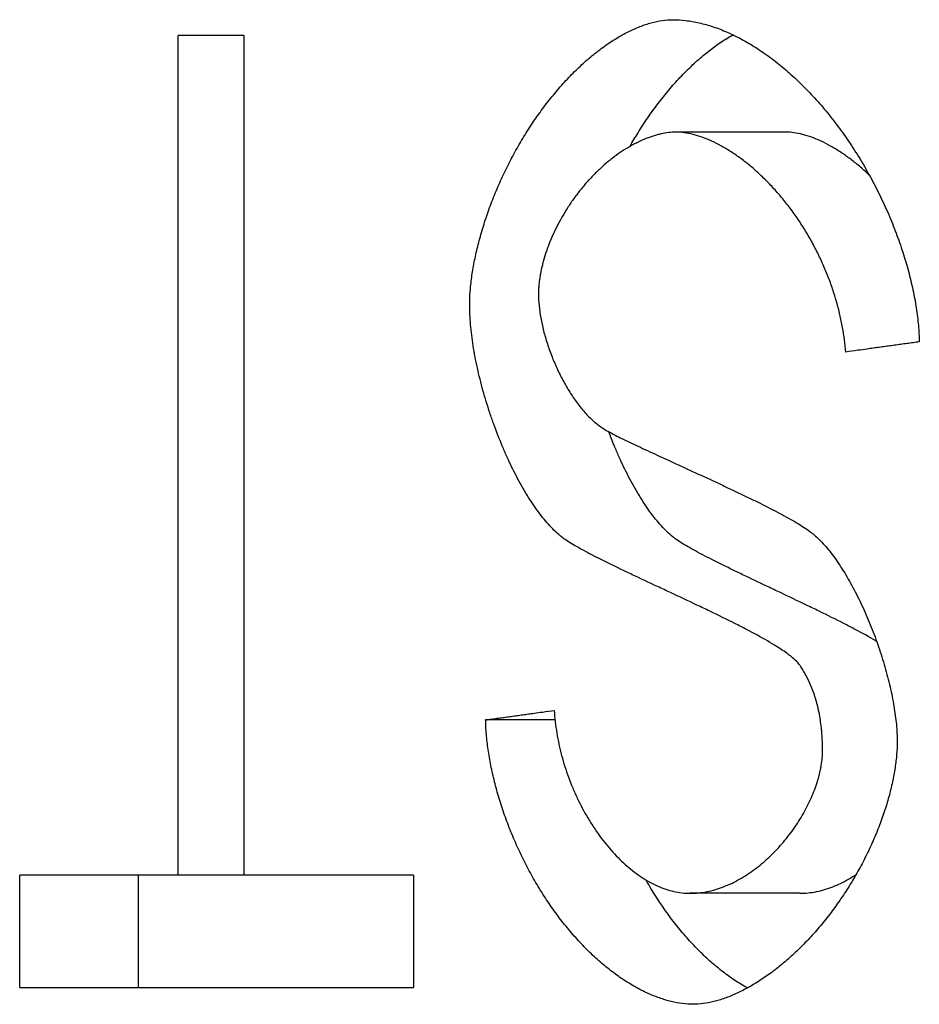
# Model space of a CAD drawing. Header units: millimetres. Extents: x 226749 to 325316, y -44191 to 40236.
# Tile 111 of 164: x 294118.97 to 294122.28, y 12167.75 to 12171.37. Entities that reach past the tile are written whole.
import ezdxf

# ---------------------------------------------------------------- set-up
doc = ezdxf.new("R2010")
doc.units = ezdxf.units.MM
doc.header["$LTSCALE"] = 100
doc.layers.add('K_URZĄDZENIA', color=4, linetype='Continuous')

# ---------------------------------------------------------------- blocks, each defined once
blk = doc.blocks.new('ZBIORNIK_RZUT')
at = {"layer": 'K_URZĄDZENIA'}
for p, q in [((150005.9393, 96516.8408), (150005.9393, 96516.4382)), ((150003.1409, 96516.7894), (150003.1409, 96516.3861)), ((150005.3018, 96515.9413), (150005.3018, 96515.6864)), ((150005.8727, 96515.421), (150006.2861, 96515.421)), ((150005.8727, 96515.421), (150005.8727, 96514.7983)), ((150006.2861, 96513.9741), (150006.2861, 96515.421)), ((150002.7861, 96514.7983), (150002.7861, 96514.5561)), ((150002.7861, 96514.7983), (150005.8727, 96514.7983)), ((150005.8727, 96514.7983), (150005.8727, 96514.5561)), ((150005.8727, 96514.5561), (150002.7861, 96514.5561)), ((150005.8727, 96514.5561), (150005.8727, 96513.9741)), ((150006.2861, 96513.9741), (150005.8727, 96513.9741))]:
    blk.add_line(p, q, dxfattribs=at)
for points, knots in [([(150002.7275, 96516.3735), (150002.7275, 96516.3892), (150002.7284, 96516.4052), (150002.7303, 96516.4215), (150002.7323, 96516.4378), (150002.7352, 96516.4544), (150002.739, 96516.4712), (150002.7409, 96516.4796), (150002.7431, 96516.4881), (150002.7455, 96516.4966), (150002.7502, 96516.5136), (150002.756, 96516.5308), (150002.7626, 96516.5481), (150002.766, 96516.5568), (150002.7695, 96516.5655), (150002.7733, 96516.5742), (150002.7809, 96516.5916), (150002.7894, 96516.6091), (150002.7988, 96516.6266), (150002.8035, 96516.6353), (150002.8084, 96516.6441), (150002.8136, 96516.6529), (150002.8238, 96516.6704), (150002.835, 96516.6879), (150002.847, 96516.7053), (150002.853, 96516.714), (150002.8592, 96516.7227), (150002.8656, 96516.7314), (150002.8784, 96516.7487), (150002.8921, 96516.766), (150002.9065, 96516.7831), (150002.9137, 96516.7916), (150002.9211, 96516.8001), (150002.9287, 96516.8086), (150002.9439, 96516.8255), (150002.9598, 96516.8422), (150002.9765, 96516.8586), (150002.9848, 96516.8669), (150002.9933, 96516.875), (150003.002, 96516.8831), (150003.0193, 96516.8994), (150003.0373, 96516.9153), (150003.056, 96516.9309), (150003.0653, 96516.9387), (150003.0747, 96516.9464), (150003.0843, 96516.9541), (150003.1036, 96516.9693), (150003.1234, 96516.9843), (150003.1437, 96516.9988), (150003.1538, 96517.006), (150003.1641, 96517.0132), (150003.1745, 96517.0202), (150003.1953, 96517.0344), (150003.2166, 96517.048), (150003.2383, 96517.0613), (150003.2491, 96517.0679), (150003.2601, 96517.0744), (150003.2711, 96517.0807), (150003.2932, 96517.0935), (150003.3156, 96517.1057), (150003.3382, 96517.1174), (150003.3496, 96517.1233), (150003.361, 96517.129), (150003.3724, 96517.1346), (150003.3954, 96517.1458), (150003.4185, 96517.1564), (150003.4418, 96517.1665), (150003.4534, 96517.1715), (150003.4651, 96517.1763), (150003.4768, 96517.1811), (150003.5001, 96517.1905), (150003.5236, 96517.1993), (150003.547, 96517.2075), (150003.5587, 96517.2116), (150003.5704, 96517.2156), (150003.5821, 96517.2193), (150003.6055, 96517.2269), (150003.6288, 96517.2338), (150003.6519, 96517.24), (150003.6634, 96517.2431), (150003.6749, 96517.246), (150003.6864, 96517.2488), (150003.7092, 96517.2543), (150003.7319, 96517.2591), (150003.7541, 96517.2632), (150003.7652, 96517.2653), (150003.7763, 96517.2671), (150003.7872, 96517.2688), (150003.809, 96517.2722), (150003.8304, 96517.2748), (150003.8512, 96517.2767), (150003.8721, 96517.2786), (150003.8923, 96517.2797), (150003.9119, 96517.2801)], [0, 0, 0, 0, 0.041667, 0.041667, 0.041667, 0.083333, 0.083333, 0.083333, 0.104167, 0.104167, 0.104167, 0.145833, 0.145833, 0.145833, 0.166667, 0.166667, 0.166667, 0.208333, 0.208333, 0.208333, 0.229167, 0.229167, 0.229167, 0.270833, 0.270833, 0.270833, 0.291667, 0.291667, 0.291667, 0.333333, 0.333333, 0.333333, 0.354167, 0.354167, 0.354167, 0.395833, 0.395833, 0.395833, 0.416667, 0.416667, 0.416667, 0.458333, 0.458333, 0.458333, 0.479167, 0.479167, 0.479167, 0.520833, 0.520833, 0.520833, 0.541667, 0.541667, 0.541667, 0.583333, 0.583333, 0.583333, 0.604167, 0.604167, 0.604167, 0.645833, 0.645833, 0.645833, 0.666667, 0.666667, 0.666667, 0.708333, 0.708333, 0.708333, 0.729167, 0.729167, 0.729167, 0.770833, 0.770833, 0.770833, 0.791667, 0.791667, 0.791667, 0.833333, 0.833333, 0.833333, 0.854167, 0.854167, 0.854167, 0.895833, 0.895833, 0.895833, 0.916667, 0.916667, 0.916667, 0.958333, 0.958333, 0.958333, 1, 1, 1, 1]), ([(150003.9119, 96517.2801), (150003.9129, 96517.2725), (150003.914, 96517.265), (150003.915, 96517.2574), (150003.9161, 96517.2498), (150003.9171, 96517.2423), (150003.9181, 96517.2347), (150003.9187, 96517.231), (150003.9192, 96517.2272), (150003.9197, 96517.2234), (150003.9207, 96517.2159), (150003.9218, 96517.2083), (150003.9228, 96517.2008), (150003.9233, 96517.197), (150003.9238, 96517.1933), (150003.9244, 96517.1895), (150003.9254, 96517.182), (150003.9264, 96517.1744), (150003.9275, 96517.1669), (150003.928, 96517.1631), (150003.9285, 96517.1594), (150003.929, 96517.1556), (150003.9301, 96517.1481), (150003.9311, 96517.1406), (150003.9321, 96517.1331), (150003.9327, 96517.1293), (150003.9332, 96517.1256), (150003.9337, 96517.1218), (150003.9347, 96517.1143), (150003.9358, 96517.1068), (150003.9368, 96517.0993), (150003.9373, 96517.0956), (150003.9378, 96517.0918), (150003.9384, 96517.0881), (150003.9399, 96517.0768), (150003.9415, 96517.0656), (150003.943, 96517.0544), (150003.9451, 96517.0395), (150003.9472, 96517.0245), (150003.9493, 96517.0096)], [0, 0, 0, 0, 0.00365909, 0.00365909, 0.00365909, 0.00731819, 0.00731819, 0.00731819, 0.00914773, 0.00914773, 0.00914773, 0.01280683, 0.01280683, 0.01280683, 0.01463637, 0.01463637, 0.01463637, 0.01829547, 0.01829547, 0.01829547, 0.02012501, 0.02012501, 0.02012501, 0.02378411, 0.02378411, 0.02378411, 0.02561365, 0.02561365, 0.02561365, 0.02927275, 0.02927275, 0.02927275, 0.03110229, 0.03110229, 0.03110229, 0.03659093, 0.03659093, 0.03659093, 0.04390912, 0.04390912, 0.04390912, 0.04390912]), ([(150004.6215, 96516.8938), (150004.6324, 96516.9065), (150004.6451, 96516.9192), (150004.6593, 96516.9319), (150004.6736, 96516.9445), (150004.6894, 96516.9571), (150004.7065, 96516.9694), (150004.7151, 96516.9756), (150004.724, 96516.9817), (150004.7332, 96516.9878), (150004.7516, 96517), (150004.7712, 96517.0119), (150004.7918, 96517.0235), (150004.8021, 96517.0294), (150004.8126, 96517.0351), (150004.8234, 96517.0407), (150004.8449, 96517.052), (150004.8672, 96517.063), (150004.8902, 96517.0735), (150004.9016, 96517.0787), (150004.9133, 96517.0839), (150004.925, 96517.0889), (150004.9485, 96517.0989), (150004.9726, 96517.1085), (150004.9968, 96517.1175), (150005.009, 96517.1219), (150005.0212, 96517.1263), (150005.0334, 96517.1305), (150005.0579, 96517.1389), (150005.0825, 96517.1466), (150005.107, 96517.1537), (150005.1193, 96517.1572), (150005.1315, 96517.1606), (150005.1437, 96517.1637), (150005.1681, 96517.1701), (150005.1923, 96517.1757), (150005.216, 96517.1804), (150005.2278, 96517.1828), (150005.2396, 96517.1849), (150005.2512, 96517.1869), (150005.2744, 96517.1907), (150005.2971, 96517.1937), (150005.3189, 96517.1958), (150005.3407, 96517.1978), (150005.3618, 96517.1989), (150005.3818, 96517.1989)], [0, 0, 0, 0, 0.083333, 0.083333, 0.083333, 0.166667, 0.166667, 0.166667, 0.208333, 0.208333, 0.208333, 0.291667, 0.291667, 0.291667, 0.333333, 0.333333, 0.333333, 0.416667, 0.416667, 0.416667, 0.458333, 0.458333, 0.458333, 0.541667, 0.541667, 0.541667, 0.583333, 0.583333, 0.583333, 0.666667, 0.666667, 0.666667, 0.708333, 0.708333, 0.708333, 0.791667, 0.791667, 0.791667, 0.833333, 0.833333, 0.833333, 0.916667, 0.916667, 0.916667, 1, 1, 1, 1]), ([(150005.3818, 96517.1989), (150005.3966, 96517.1989), (150005.4121, 96517.1982), (150005.4281, 96517.1969), (150005.4442, 96517.1956), (150005.4608, 96517.1937), (150005.4778, 96517.1911), (150005.4863, 96517.1898), (150005.4949, 96517.1884), (150005.5036, 96517.1868), (150005.5211, 96517.1836), (150005.5389, 96517.1798), (150005.557, 96517.1753), (150005.5661, 96517.1731), (150005.5752, 96517.1707), (150005.5844, 96517.1682), (150005.6027, 96517.1632), (150005.6213, 96517.1576), (150005.64, 96517.1513), (150005.6494, 96517.1482), (150005.6587, 96517.145), (150005.6682, 96517.1416), (150005.687, 96517.1348), (150005.7059, 96517.1274), (150005.7248, 96517.1195), (150005.7342, 96517.1156), (150005.7437, 96517.1115), (150005.7531, 96517.1073), (150005.772, 96517.0989), (150005.7908, 96517.0899), (150005.8095, 96517.0805), (150005.8188, 96517.0758), (150005.8281, 96517.0709), (150005.8374, 96517.066), (150005.8559, 96517.056), (150005.8743, 96517.0457), (150005.8924, 96517.0348), (150005.9015, 96517.0294), (150005.9104, 96517.0239), (150005.9194, 96517.0183), (150005.9372, 96517.007), (150005.9547, 96516.9954), (150005.9719, 96516.9833), (150005.9805, 96516.9773), (150005.989, 96516.9712), (150005.9975, 96516.965), (150006.0143, 96516.9526), (150006.0307, 96516.9399), (150006.0467, 96516.9269), (150006.0547, 96516.9204), (150006.0625, 96516.9138), (150006.0703, 96516.9071), (150006.0858, 96516.8938), (150006.1008, 96516.8802), (150006.1153, 96516.8664), (150006.1226, 96516.8595), (150006.1297, 96516.8526), (150006.1366, 96516.8456), (150006.1506, 96516.8316), (150006.164, 96516.8174), (150006.1767, 96516.803), (150006.1831, 96516.7959), (150006.1893, 96516.7887), (150006.1954, 96516.7815), (150006.2076, 96516.767), (150006.2191, 96516.7525), (150006.2299, 96516.7379), (150006.2353, 96516.7306), (150006.2406, 96516.7233), (150006.2456, 96516.716), (150006.2558, 96516.7014), (150006.2652, 96516.6867), (150006.274, 96516.6722), (150006.2783, 96516.6649), (150006.2825, 96516.6576), (150006.2865, 96516.6504), (150006.2945, 96516.6359), (150006.3017, 96516.6215), (150006.3082, 96516.6073), (150006.3114, 96516.6002), (150006.3145, 96516.5931), (150006.3173, 96516.5861), (150006.323, 96516.5721), (150006.3279, 96516.5582), (150006.332, 96516.5447), (150006.3341, 96516.5379), (150006.3359, 96516.5312), (150006.3376, 96516.5245), (150006.3409, 96516.5113), (150006.3434, 96516.4983), (150006.345, 96516.4857), (150006.3467, 96516.4732), (150006.3475, 96516.461), (150006.3475, 96516.4493)], [0, 0, 0, 0, 0.041667, 0.041667, 0.041667, 0.083333, 0.083333, 0.083333, 0.104167, 0.104167, 0.104167, 0.145833, 0.145833, 0.145833, 0.166667, 0.166667, 0.166667, 0.208333, 0.208333, 0.208333, 0.229167, 0.229167, 0.229167, 0.270833, 0.270833, 0.270833, 0.291667, 0.291667, 0.291667, 0.333333, 0.333333, 0.333333, 0.354167, 0.354167, 0.354167, 0.395833, 0.395833, 0.395833, 0.416667, 0.416667, 0.416667, 0.458333, 0.458333, 0.458333, 0.479167, 0.479167, 0.479167, 0.520833, 0.520833, 0.520833, 0.541667, 0.541667, 0.541667, 0.583333, 0.583333, 0.583333, 0.604167, 0.604167, 0.604167, 0.645833, 0.645833, 0.645833, 0.666667, 0.666667, 0.666667, 0.708333, 0.708333, 0.708333, 0.729167, 0.729167, 0.729167, 0.770833, 0.770833, 0.770833, 0.791667, 0.791667, 0.791667, 0.833333, 0.833333, 0.833333, 0.854167, 0.854167, 0.854167, 0.895833, 0.895833, 0.895833, 0.916667, 0.916667, 0.916667, 0.958333, 0.958333, 0.958333, 1, 1, 1, 1]), ([(150005.0131, 96517.1234), (150005.0126, 96517.1226), (150005.0121, 96517.1217), (150005.0116, 96517.1209), (150004.998, 96517.0977), (150004.9838, 96517.072), (150004.9693, 96517.0446), (150004.962, 96517.031), (150004.9547, 96517.0168), (150004.9473, 96517.0024), (150004.9324, 96516.9734), (150004.9174, 96516.9431), (150004.9022, 96516.912), (150004.8946, 96516.8965), (150004.887, 96516.8808), (150004.8794, 96516.865), (150004.8642, 96516.8334), (150004.849, 96516.8014), (150004.8339, 96516.7697), (150004.8264, 96516.7539), (150004.8189, 96516.7381), (150004.8115, 96516.7225), (150004.7967, 96516.6912), (150004.7821, 96516.6605), (150004.7679, 96516.631), (150004.7609, 96516.6163), (150004.7539, 96516.6019), (150004.747, 96516.5878), (150004.7334, 96516.5597), (150004.7202, 96516.5332), (150004.7077, 96516.5087), (150004.7015, 96516.4965), (150004.6954, 96516.4848), (150004.6895, 96516.4738), (150004.6777, 96516.4516), (150004.6667, 96516.4319), (150004.6567, 96516.4153), (150004.6466, 96516.3986), (150004.6375, 96516.385), (150004.6295, 96516.3751)], [0.2053796, 0.2053796, 0.2053796, 0.2053796, 0.2083333, 0.2083333, 0.2083333, 0.2916667, 0.2916667, 0.2916667, 0.3333333, 0.3333333, 0.3333333, 0.4166667, 0.4166667, 0.4166667, 0.4583333, 0.4583333, 0.4583333, 0.5416667, 0.5416667, 0.5416667, 0.5833333, 0.5833333, 0.5833333, 0.6666667, 0.6666667, 0.6666667, 0.7083333, 0.7083333, 0.7083333, 0.7916667, 0.7916667, 0.7916667, 0.8333333, 0.8333333, 0.8333333, 0.9166667, 0.9166667, 0.9166667, 1, 1, 1, 1]), ([(150003.2997, 96517.0969), (150003.2935, 96517.0903), (150003.2874, 96517.0838), (150003.2814, 96517.0772), (150003.2763, 96517.0714), (150003.2712, 96517.0656), (150003.2663, 96517.0598), (150003.2565, 96517.0482), (150003.2472, 96517.0365), (150003.2383, 96517.0248), (150003.2339, 96517.0189), (150003.2297, 96517.013), (150003.2255, 96517.0071), (150003.2172, 96516.9953), (150003.2095, 96516.9835), (150003.2023, 96516.9717), (150003.1987, 96516.9658), (150003.1953, 96516.9599), (150003.192, 96516.954), (150003.1854, 96516.9423), (150003.1794, 96516.9306), (150003.1741, 96516.919), (150003.1714, 96516.9132), (150003.1688, 96516.9075), (150003.1665, 96516.9017), (150003.1617, 96516.8903), (150003.1576, 96516.879), (150003.1541, 96516.8679), (150003.1524, 96516.8623), (150003.1508, 96516.8568), (150003.1494, 96516.8514), (150003.1466, 96516.8405), (150003.1445, 96516.8298), (150003.1431, 96516.8195), (150003.1417, 96516.8091), (150003.1409, 96516.7991), (150003.1409, 96516.7894)], [0.6218562, 0.6218562, 0.6218562, 0.6218562, 0.6458333, 0.6458333, 0.6458333, 0.6666667, 0.6666667, 0.6666667, 0.7083333, 0.7083333, 0.7083333, 0.7291667, 0.7291667, 0.7291667, 0.7708333, 0.7708333, 0.7708333, 0.7916667, 0.7916667, 0.7916667, 0.8333333, 0.8333333, 0.8333333, 0.8541667, 0.8541667, 0.8541667, 0.8958333, 0.8958333, 0.8958333, 0.9166667, 0.9166667, 0.9166667, 0.9583333, 0.9583333, 0.9583333, 1, 1, 1, 1]), ([(150005.9393, 96516.8408), (150005.9393, 96516.8614), (150005.9372, 96516.8818), (150005.9331, 96516.902), (150005.9291, 96516.9222), (150005.9231, 96516.9422), (150005.9154, 96516.9619), (150005.9116, 96516.9717), (150005.9073, 96516.9815), (150005.9027, 96516.9911), (150005.8934, 96517.0104), (150005.8826, 96517.0293), (150005.8704, 96517.0476), (150005.8703, 96517.0477), (150005.8703, 96517.0477), (150005.8702, 96517.0478)], [0, 0, 0, 0, 0.0833333, 0.0833333, 0.0833333, 0.1666667, 0.1666667, 0.1666667, 0.2083333, 0.2083333, 0.2083333, 0.2916667, 0.2916667, 0.2916667, 0.2919665, 0.2919665, 0.2919665, 0.2919665]), ([(150003.9493, 96517.0096), (150003.9346, 96517.0085), (150003.9197, 96517.007), (150003.9045, 96517.0051), (150003.8894, 96517.0032), (150003.8741, 96517.0008), (150003.8587, 96516.998), (150003.851, 96516.9966), (150003.8432, 96516.9951), (150003.8354, 96516.9935), (150003.8198, 96516.9903), (150003.8042, 96516.9867), (150003.7884, 96516.9826), (150003.7806, 96516.9806), (150003.7727, 96516.9785), (150003.7648, 96516.9762), (150003.749, 96516.9717), (150003.7332, 96516.9668), (150003.7174, 96516.9615), (150003.7095, 96516.9588), (150003.7016, 96516.9561), (150003.6938, 96516.9532), (150003.678, 96516.9475), (150003.6623, 96516.9413), (150003.6467, 96516.9348), (150003.6389, 96516.9315), (150003.6311, 96516.9281), (150003.6234, 96516.9247), (150003.6079, 96516.9177), (150003.5925, 96516.9104), (150003.5773, 96516.9027), (150003.5697, 96516.8988), (150003.5621, 96516.8949), (150003.5546, 96516.8908), (150003.5395, 96516.8828), (150003.5247, 96516.8743), (150003.5101, 96516.8656), (150003.5028, 96516.8612), (150003.4955, 96516.8567), (150003.4883, 96516.8522), (150003.474, 96516.843), (150003.4599, 96516.8336), (150003.446, 96516.8239), (150003.4391, 96516.819), (150003.4323, 96516.8141), (150003.4256, 96516.8091), (150003.4121, 96516.7991), (150003.3989, 96516.7888), (150003.3861, 96516.7783), (150003.3796, 96516.773), (150003.3733, 96516.7677), (150003.3671, 96516.7623), (150003.3546, 96516.7515), (150003.3426, 96516.7405), (150003.3309, 96516.7293), (150003.3251, 96516.7237), (150003.3194, 96516.7181), (150003.3138, 96516.7124), (150003.3025, 96516.701), (150003.2918, 96516.6895), (150003.2814, 96516.6778), (150003.2763, 96516.672), (150003.2712, 96516.6661), (150003.2663, 96516.6603), (150003.2565, 96516.6485), (150003.2472, 96516.6366), (150003.2383, 96516.6247), (150003.2339, 96516.6188), (150003.2297, 96516.6128), (150003.2255, 96516.6068), (150003.2172, 96516.5948), (150003.2095, 96516.5829), (150003.2023, 96516.5709), (150003.1987, 96516.5649), (150003.1953, 96516.559), (150003.192, 96516.553), (150003.1854, 96516.5411), (150003.1794, 96516.5292), (150003.1741, 96516.5175), (150003.1714, 96516.5116), (150003.1688, 96516.5058), (150003.1665, 96516.5), (150003.1617, 96516.4884), (150003.1576, 96516.4769), (150003.1541, 96516.4656), (150003.1524, 96516.46), (150003.1508, 96516.4544), (150003.1494, 96516.4489), (150003.1466, 96516.4379), (150003.1445, 96516.4271), (150003.1431, 96516.4166), (150003.1417, 96516.4061), (150003.1409, 96516.3959), (150003.1409, 96516.3861)], [0, 0, 0, 0, 0.041667, 0.041667, 0.041667, 0.083333, 0.083333, 0.083333, 0.104167, 0.104167, 0.104167, 0.145833, 0.145833, 0.145833, 0.166667, 0.166667, 0.166667, 0.208333, 0.208333, 0.208333, 0.229167, 0.229167, 0.229167, 0.270833, 0.270833, 0.270833, 0.291667, 0.291667, 0.291667, 0.333333, 0.333333, 0.333333, 0.354167, 0.354167, 0.354167, 0.395833, 0.395833, 0.395833, 0.416667, 0.416667, 0.416667, 0.458333, 0.458333, 0.458333, 0.479167, 0.479167, 0.479167, 0.520833, 0.520833, 0.520833, 0.541667, 0.541667, 0.541667, 0.583333, 0.583333, 0.583333, 0.604167, 0.604167, 0.604167, 0.645833, 0.645833, 0.645833, 0.666667, 0.666667, 0.666667, 0.708333, 0.708333, 0.708333, 0.729167, 0.729167, 0.729167, 0.770833, 0.770833, 0.770833, 0.791667, 0.791667, 0.791667, 0.833333, 0.833333, 0.833333, 0.854167, 0.854167, 0.854167, 0.895833, 0.895833, 0.895833, 0.916667, 0.916667, 0.916667, 0.958333, 0.958333, 0.958333, 1, 1, 1, 1]), ([(150005.4138, 96516.9247), (150005.4033, 96516.9247), (150005.3929, 96516.9245), (150005.3827, 96516.9241), (150005.3725, 96516.9237), (150005.3624, 96516.9232), (150005.3525, 96516.9224), (150005.3476, 96516.922), (150005.3427, 96516.9216), (150005.3378, 96516.9211), (150005.328, 96516.9201), (150005.3184, 96516.919), (150005.309, 96516.9176), (150005.3043, 96516.917), (150005.2996, 96516.9162), (150005.295, 96516.9155), (150005.2857, 96516.9139), (150005.2765, 96516.9122), (150005.2676, 96516.9103), (150005.2631, 96516.9093), (150005.2586, 96516.9083), (150005.2542, 96516.9073), (150005.2454, 96516.9051), (150005.2367, 96516.9028), (150005.2282, 96516.9003), (150005.2239, 96516.8991), (150005.2197, 96516.8978), (150005.2155, 96516.8965), (150005.2072, 96516.8938), (150005.199, 96516.8909), (150005.1909, 96516.8878), (150005.1869, 96516.8863), (150005.1829, 96516.8847), (150005.179, 96516.8831), (150005.1671, 96516.8782), (150005.1556, 96516.8729), (150005.1445, 96516.8671), (150005.1296, 96516.8594), (150005.1153, 96516.851), (150005.1017, 96516.8418)], [0, 0, 0, 0, 0.083333, 0.083333, 0.083333, 0.166667, 0.166667, 0.166667, 0.208333, 0.208333, 0.208333, 0.291667, 0.291667, 0.291667, 0.333333, 0.333333, 0.333333, 0.416667, 0.416667, 0.416667, 0.458333, 0.458333, 0.458333, 0.541667, 0.541667, 0.541667, 0.583333, 0.583333, 0.583333, 0.666667, 0.666667, 0.666667, 0.708333, 0.708333, 0.708333, 0.833333, 0.833333, 0.833333, 1, 1, 1, 1]), ([(150005.9393, 96516.4382), (150005.9393, 96516.4591), (150005.9372, 96516.4798), (150005.9331, 96516.5003), (150005.9291, 96516.5208), (150005.9231, 96516.5411), (150005.9154, 96516.561), (150005.9116, 96516.5709), (150005.9073, 96516.5808), (150005.9027, 96516.5906), (150005.8934, 96516.6101), (150005.8826, 96516.6293), (150005.8704, 96516.6479), (150005.8643, 96516.6571), (150005.8578, 96516.6663), (150005.8511, 96516.6753), (150005.8377, 96516.6933), (150005.823, 96516.7107), (150005.8073, 96516.7274), (150005.7995, 96516.7357), (150005.7914, 96516.7439), (150005.7831, 96516.7518), (150005.7665, 96516.7678), (150005.7491, 96516.7829), (150005.731, 96516.797), (150005.7219, 96516.8041), (150005.7127, 96516.811), (150005.7034, 96516.8176), (150005.6847, 96516.8308), (150005.6656, 96516.843), (150005.6461, 96516.8541), (150005.6364, 96516.8596), (150005.6266, 96516.8649), (150005.6167, 96516.8698), (150005.597, 96516.8798), (150005.5772, 96516.8885), (150005.5574, 96516.8959), (150005.5475, 96516.8996), (150005.5376, 96516.903), (150005.5278, 96516.906), (150005.513, 96516.9106), (150005.4984, 96516.9143), (150005.4839, 96516.9173), (150005.4791, 96516.9182), (150005.4743, 96516.9191), (150005.4695, 96516.9199), (150005.46, 96516.9215), (150005.4506, 96516.9227), (150005.4413, 96516.9235), (150005.432, 96516.9243), (150005.4228, 96516.9247), (150005.4138, 96516.9247)], [0, 0, 0, 0, 0.083333, 0.083333, 0.083333, 0.166667, 0.166667, 0.166667, 0.208333, 0.208333, 0.208333, 0.291667, 0.291667, 0.291667, 0.333333, 0.333333, 0.333333, 0.416667, 0.416667, 0.416667, 0.458333, 0.458333, 0.458333, 0.541667, 0.541667, 0.541667, 0.583333, 0.583333, 0.583333, 0.666667, 0.666667, 0.666667, 0.708333, 0.708333, 0.708333, 0.791667, 0.791667, 0.791667, 0.833333, 0.833333, 0.833333, 0.895833, 0.895833, 0.895833, 0.916667, 0.916667, 0.916667, 0.958333, 0.958333, 0.958333, 1, 1, 1, 1]), ([(150004.2294, 96516.1172), (150004.234, 96516.124), (150004.2399, 96516.1342), (150004.2469, 96516.1472), (150004.2538, 96516.1602), (150004.2618, 96516.1761), (150004.2706, 96516.1942), (150004.2751, 96516.2033), (150004.2797, 96516.2129), (150004.2846, 96516.223), (150004.2942, 96516.2434), (150004.3047, 96516.2657), (150004.3158, 96516.2896), (150004.3213, 96516.3015), (150004.327, 96516.3138), (150004.3328, 96516.3265), (150004.3444, 96516.3517), (150004.3566, 96516.3783), (150004.3691, 96516.4055), (150004.3753, 96516.4191), (150004.3817, 96516.433), (150004.3881, 96516.4469), (150004.4009, 96516.4747), (150004.4139, 96516.503), (150004.427, 96516.5312), (150004.4336, 96516.5454), (150004.4402, 96516.5594), (150004.4468, 96516.5734), (150004.4599, 96516.6014), (150004.4731, 96516.629), (150004.4861, 96516.6557), (150004.4925, 96516.669), (150004.499, 96516.6821), (150004.5053, 96516.6949), (150004.5181, 96516.7205), (150004.5305, 96516.7449), (150004.5426, 96516.7675), (150004.5486, 96516.7788), (150004.5545, 96516.7896), (150004.5602, 96516.7999), (150004.5718, 96516.8205), (150004.5827, 96516.839), (150004.593, 96516.8549), (150004.6033, 96516.8707), (150004.6128, 96516.8839), (150004.6215, 96516.8938)], [0, 0, 0, 0, 0.083333, 0.083333, 0.083333, 0.166667, 0.166667, 0.166667, 0.208333, 0.208333, 0.208333, 0.291667, 0.291667, 0.291667, 0.333333, 0.333333, 0.333333, 0.416667, 0.416667, 0.416667, 0.458333, 0.458333, 0.458333, 0.541667, 0.541667, 0.541667, 0.583333, 0.583333, 0.583333, 0.666667, 0.666667, 0.666667, 0.708333, 0.708333, 0.708333, 0.791667, 0.791667, 0.791667, 0.833333, 0.833333, 0.833333, 0.916667, 0.916667, 0.916667, 1, 1, 1, 1]), ([(150005.1017, 96516.8418), (150005.0967, 96516.8384), (150005.0915, 96516.8339), (150005.086, 96516.8284), (150005.0805, 96516.823), (150005.0749, 96516.8165), (150005.069, 96516.8092), (150005.0661, 96516.8056), (150005.0631, 96516.8017), (150005.0601, 96516.7976), (150005.051, 96516.7854), (150005.0415, 96516.7713), (150005.0317, 96516.7556), (150005.0252, 96516.7451), (150005.0185, 96516.734), (150005.0116, 96516.7222), (150004.998, 96516.6986), (150004.9838, 96516.6726), (150004.9693, 96516.6449), (150004.962, 96516.631), (150004.9547, 96516.6167), (150004.9473, 96516.602), (150004.9324, 96516.5727), (150004.9174, 96516.5419), (150004.9022, 96516.5104), (150004.8946, 96516.4947), (150004.887, 96516.4788), (150004.8794, 96516.4628), (150004.8642, 96516.4307), (150004.849, 96516.3983), (150004.8339, 96516.3662), (150004.8264, 96516.3501), (150004.8189, 96516.3341), (150004.8115, 96516.3182), (150004.7967, 96516.2865), (150004.7821, 96516.2554), (150004.7679, 96516.2255), (150004.7609, 96516.2106), (150004.7539, 96516.196), (150004.747, 96516.1817), (150004.7334, 96516.1533), (150004.7202, 96516.1263), (150004.7077, 96516.1016), (150004.7015, 96516.0892), (150004.6954, 96516.0773), (150004.6895, 96516.0661), (150004.6777, 96516.0437), (150004.6667, 96516.0237), (150004.6567, 96516.0068), (150004.6466, 96515.99), (150004.6375, 96515.9762), (150004.6295, 96515.9661)], [0, 0, 0, 0, 0.041667, 0.041667, 0.041667, 0.083333, 0.083333, 0.083333, 0.104167, 0.104167, 0.104167, 0.166667, 0.166667, 0.166667, 0.208333, 0.208333, 0.208333, 0.291667, 0.291667, 0.291667, 0.333333, 0.333333, 0.333333, 0.416667, 0.416667, 0.416667, 0.458333, 0.458333, 0.458333, 0.541667, 0.541667, 0.541667, 0.583333, 0.583333, 0.583333, 0.666667, 0.666667, 0.666667, 0.708333, 0.708333, 0.708333, 0.791667, 0.791667, 0.791667, 0.833333, 0.833333, 0.833333, 0.916667, 0.916667, 0.916667, 1, 1, 1, 1]), ([(150006.2875, 96516.6486), (150006.2861, 96516.6462), (150006.2848, 96516.6439), (150006.2834, 96516.6415), (150006.2792, 96516.6341), (150006.2748, 96516.6267), (150006.2702, 96516.6193), (150006.2611, 96516.6046), (150006.2511, 96516.5898), (150006.2404, 96516.5751), (150006.235, 96516.5678), (150006.2295, 96516.5604), (150006.2238, 96516.5531), (150006.2123, 96516.5385), (150006.2002, 96516.524), (150006.1873, 96516.5096), (150006.1809, 96516.5024), (150006.1743, 96516.4953), (150006.1675, 96516.4882), (150006.154, 96516.474), (150006.1398, 96516.4599), (150006.125, 96516.4461), (150006.1176, 96516.4392), (150006.1101, 96516.4324), (150006.1024, 96516.4256), (150006.087, 96516.412), (150006.071, 96516.3987), (150006.0545, 96516.3856), (150006.0462, 96516.3791), (150006.0378, 96516.3727), (150006.0293, 96516.3663), (150006.0123, 96516.3536), (150005.9947, 96516.3412), (150005.9767, 96516.3291), (150005.9677, 96516.3231), (150005.9586, 96516.3172), (150005.9494, 96516.3113), (150005.931, 96516.2996), (150005.9122, 96516.2883), (150005.8931, 96516.2774), (150005.8921, 96516.2769), (150005.8912, 96516.2763), (150005.8903, 96516.2758)], [0.2015951, 0.2015951, 0.2015951, 0.2015951, 0.2083333, 0.2083333, 0.2083333, 0.2291667, 0.2291667, 0.2291667, 0.2708333, 0.2708333, 0.2708333, 0.2916667, 0.2916667, 0.2916667, 0.3333333, 0.3333333, 0.3333333, 0.3541667, 0.3541667, 0.3541667, 0.3958333, 0.3958333, 0.3958333, 0.4166667, 0.4166667, 0.4166667, 0.4583333, 0.4583333, 0.4583333, 0.4791667, 0.4791667, 0.4791667, 0.5208333, 0.5208333, 0.5208333, 0.5416667, 0.5416667, 0.5416667, 0.5833333, 0.5833333, 0.5833333, 0.5853535, 0.5853535, 0.5853535, 0.5853535]), ([(150003.1934, 96516.217), (150003.1764, 96516.2266), (150003.1597, 96516.2364), (150003.1432, 96516.2466), (150003.1338, 96516.2524), (150003.1245, 96516.2583), (150003.1153, 96516.2642), (150003.097, 96516.2761), (150003.079, 96516.2884), (150003.0615, 96516.301), (150003.0528, 96516.3073), (150003.0441, 96516.3137), (150003.0356, 96516.3202), (150003.0186, 96516.3331), (150003.0021, 96516.3462), (150002.9861, 96516.3597), (150002.9782, 96516.3664), (150002.9703, 96516.3732), (150002.9626, 96516.38), (150002.9473, 96516.3937), (150002.9325, 96516.4076), (150002.9184, 96516.4216), (150002.9113, 96516.4286), (150002.9044, 96516.4357), (150002.8977, 96516.4428), (150002.8842, 96516.457), (150002.8715, 96516.4714), (150002.8594, 96516.4858), (150002.8534, 96516.493), (150002.8476, 96516.5002), (150002.8419, 96516.5075), (150002.8306, 96516.5219), (150002.8201, 96516.5365), (150002.8103, 96516.551), (150002.8054, 96516.5583), (150002.8008, 96516.5655), (150002.7963, 96516.5727), (150002.7916, 96516.5803), (150002.7872, 96516.5878), (150002.783, 96516.5953)], [0.4217107, 0.4217107, 0.4217107, 0.4217107, 0.4583333, 0.4583333, 0.4583333, 0.4791667, 0.4791667, 0.4791667, 0.5208333, 0.5208333, 0.5208333, 0.5416667, 0.5416667, 0.5416667, 0.5833333, 0.5833333, 0.5833333, 0.6041667, 0.6041667, 0.6041667, 0.6458333, 0.6458333, 0.6458333, 0.6666667, 0.6666667, 0.6666667, 0.7083333, 0.7083333, 0.7083333, 0.7291667, 0.7291667, 0.7291667, 0.7708333, 0.7708333, 0.7708333, 0.7916667, 0.7916667, 0.7916667, 0.8133605, 0.8133605, 0.8133605, 0.8133605]), ([(150005.2671, 96515.9385), (150005.2949, 96515.9401), (150005.3227, 96515.9433), (150005.3504, 96515.9479), (150005.378, 96515.9524), (150005.4055, 96515.9584), (150005.4327, 96515.9657), (150005.4462, 96515.9693), (150005.4597, 96515.9732), (150005.4731, 96515.9774), (150005.4998, 96515.9859), (150005.5261, 96515.9956), (150005.5517, 96516.0063), (150005.5645, 96516.0117), (150005.5771, 96516.0174), (150005.5896, 96516.0233), (150005.6145, 96516.0351), (150005.6386, 96516.0479), (150005.6618, 96516.0616), (150005.6734, 96516.0685), (150005.6847, 96516.0756), (150005.6958, 96516.0829), (150005.718, 96516.0975), (150005.7391, 96516.1129), (150005.759, 96516.129), (150005.7689, 96516.1371), (150005.7785, 96516.1453), (150005.7878, 96516.1537), (150005.8063, 96516.1705), (150005.8235, 96516.188), (150005.8392, 96516.206), (150005.847, 96516.2149), (150005.8544, 96516.2241), (150005.8614, 96516.2333), (150005.8755, 96516.2517), (150005.8878, 96516.2707), (150005.8983, 96516.2899), (150005.9036, 96516.2995), (150005.9084, 96516.3092), (150005.9127, 96516.319), (150005.9213, 96516.3385), (150005.928, 96516.3583), (150005.9325, 96516.3782), (150005.937, 96516.3981), (150005.9393, 96516.4182), (150005.9393, 96516.4382)], [0, 0, 0, 0, 0.083333, 0.083333, 0.083333, 0.166667, 0.166667, 0.166667, 0.208333, 0.208333, 0.208333, 0.291667, 0.291667, 0.291667, 0.333333, 0.333333, 0.333333, 0.416667, 0.416667, 0.416667, 0.458333, 0.458333, 0.458333, 0.541667, 0.541667, 0.541667, 0.583333, 0.583333, 0.583333, 0.666667, 0.666667, 0.666667, 0.708333, 0.708333, 0.708333, 0.791667, 0.791667, 0.791667, 0.833333, 0.833333, 0.833333, 0.916667, 0.916667, 0.916667, 1, 1, 1, 1]), ([(150006.3475, 96516.4493), (150006.3475, 96516.4365), (150006.3466, 96516.4232), (150006.3449, 96516.4096), (150006.3432, 96516.3961), (150006.3406, 96516.3822), (150006.3371, 96516.368), (150006.3354, 96516.361), (150006.3334, 96516.3538), (150006.3313, 96516.3466), (150006.327, 96516.3323), (150006.3218, 96516.3177), (150006.3159, 96516.303), (150006.3129, 96516.2956), (150006.3097, 96516.2882), (150006.3063, 96516.2808), (150006.2995, 96516.266), (150006.2919, 96516.2511), (150006.2834, 96516.2361), (150006.2792, 96516.2287), (150006.2748, 96516.2212), (150006.2702, 96516.2137), (150006.2611, 96516.1987), (150006.2511, 96516.1838), (150006.2404, 96516.1689), (150006.235, 96516.1614), (150006.2295, 96516.154), (150006.2238, 96516.1466), (150006.2123, 96516.1318), (150006.2002, 96516.117), (150006.1873, 96516.1025), (150006.1809, 96516.0952), (150006.1743, 96516.0879), (150006.1675, 96516.0807), (150006.154, 96516.0663), (150006.1398, 96516.0521), (150006.125, 96516.0381), (150006.1176, 96516.0311), (150006.1101, 96516.0241), (150006.1024, 96516.0173), (150006.087, 96516.0035), (150006.071, 96515.99), (150006.0545, 96515.9768), (150006.0462, 96515.9702), (150006.0378, 96515.9636), (150006.0293, 96515.9572), (150006.0123, 96515.9443), (150005.9947, 96515.9317), (150005.9767, 96515.9195), (150005.9677, 96515.9134), (150005.9586, 96515.9074), (150005.9494, 96515.9014), (150005.931, 96515.8896), (150005.9122, 96515.8781), (150005.8931, 96515.867), (150005.8835, 96515.8615), (150005.8738, 96515.8561), (150005.8641, 96515.8508), (150005.8446, 96515.8401), (150005.8249, 96515.8299), (150005.8049, 96515.8202), (150005.7949, 96515.8153), (150005.7848, 96515.8106), (150005.7747, 96515.8059), (150005.7545, 96515.7967), (150005.7341, 96515.7879), (150005.7136, 96515.7796), (150005.7034, 96515.7755), (150005.6931, 96515.7714), (150005.6829, 96515.7675), (150005.6623, 96515.7598), (150005.6417, 96515.7525), (150005.6211, 96515.7458), (150005.6108, 96515.7424), (150005.6005, 96515.7392), (150005.5903, 96515.7361), (150005.5698, 96515.7299), (150005.5493, 96515.7243), (150005.5291, 96515.7192), (150005.519, 96515.7167), (150005.5089, 96515.7143), (150005.4989, 96515.712), (150005.4788, 96515.7075), (150005.459, 96515.7036), (150005.4396, 96515.7003), (150005.4298, 96515.6986), (150005.4202, 96515.6971), (150005.4106, 96515.6957), (150005.3915, 96515.6929), (150005.3729, 96515.6908), (150005.3547, 96515.6892), (150005.3365, 96515.6877), (150005.3188, 96515.6867), (150005.3018, 96515.6864)], [0, 0, 0, 0, 0.041667, 0.041667, 0.041667, 0.083333, 0.083333, 0.083333, 0.104167, 0.104167, 0.104167, 0.145833, 0.145833, 0.145833, 0.166667, 0.166667, 0.166667, 0.208333, 0.208333, 0.208333, 0.229167, 0.229167, 0.229167, 0.270833, 0.270833, 0.270833, 0.291667, 0.291667, 0.291667, 0.333333, 0.333333, 0.333333, 0.354167, 0.354167, 0.354167, 0.395833, 0.395833, 0.395833, 0.416667, 0.416667, 0.416667, 0.458333, 0.458333, 0.458333, 0.479167, 0.479167, 0.479167, 0.520833, 0.520833, 0.520833, 0.541667, 0.541667, 0.541667, 0.583333, 0.583333, 0.583333, 0.604167, 0.604167, 0.604167, 0.645833, 0.645833, 0.645833, 0.666667, 0.666667, 0.666667, 0.708333, 0.708333, 0.708333, 0.729167, 0.729167, 0.729167, 0.770833, 0.770833, 0.770833, 0.791667, 0.791667, 0.791667, 0.833333, 0.833333, 0.833333, 0.854167, 0.854167, 0.854167, 0.895833, 0.895833, 0.895833, 0.916667, 0.916667, 0.916667, 0.958333, 0.958333, 0.958333, 1, 1, 1, 1]), ([(150003.7759, 96515.6278), (150003.7603, 96515.6278), (150003.744, 96515.6285), (150003.7271, 96515.6297), (150003.7102, 96515.6309), (150003.6926, 96515.6328), (150003.6746, 96515.6353), (150003.6656, 96515.6365), (150003.6564, 96515.6379), (150003.6472, 96515.6394), (150003.6287, 96515.6425), (150003.6097, 96515.6462), (150003.5904, 96515.6504), (150003.5808, 96515.6525), (150003.5711, 96515.6548), (150003.5613, 96515.6572), (150003.5417, 96515.6621), (150003.5218, 96515.6675), (150003.5018, 96515.6734), (150003.4918, 96515.6764), (150003.4817, 96515.6796), (150003.4716, 96515.6828), (150003.4514, 96515.6893), (150003.4311, 96515.6964), (150003.4108, 96515.704), (150003.4006, 96515.7078), (150003.3905, 96515.7117), (150003.3803, 96515.7158), (150003.36, 96515.7239), (150003.3397, 96515.7325), (150003.3195, 96515.7416), (150003.3094, 96515.7462), (150003.2993, 96515.7509), (150003.2893, 96515.7557), (150003.2692, 96515.7652), (150003.2494, 96515.7753), (150003.2297, 96515.7858), (150003.2199, 96515.791), (150003.2101, 96515.7964), (150003.2004, 96515.8018), (150003.181, 96515.8128), (150003.1619, 96515.8241), (150003.1432, 96515.8358), (150003.1338, 96515.8417), (150003.1245, 96515.8476), (150003.1153, 96515.8537), (150003.097, 96515.8658), (150003.079, 96515.8782), (150003.0615, 96515.891), (150003.0528, 96515.8974), (150003.0441, 96515.9038), (150003.0356, 96515.9104), (150003.0186, 96515.9235), (150003.0021, 96515.9368), (150002.9861, 96515.9505), (150002.9782, 96515.9573), (150002.9703, 96515.9641), (150002.9626, 96515.9711), (150002.9473, 96515.9849), (150002.9325, 96515.999), (150002.9184, 96516.0132), (150002.9113, 96516.0204), (150002.9044, 96516.0275), (150002.8977, 96516.0347), (150002.8842, 96516.0491), (150002.8715, 96516.0637), (150002.8594, 96516.0783), (150002.8534, 96516.0856), (150002.8476, 96516.0929), (150002.8419, 96516.1003), (150002.8306, 96516.115), (150002.8201, 96516.1297), (150002.8103, 96516.1444), (150002.8054, 96516.1518), (150002.8008, 96516.1591), (150002.7963, 96516.1665), (150002.7873, 96516.1811), (150002.7792, 96516.1958), (150002.7719, 96516.2103), (150002.7683, 96516.2175), (150002.7649, 96516.2248), (150002.7617, 96516.2319), (150002.7552, 96516.2463), (150002.7497, 96516.2605), (150002.745, 96516.2745), (150002.7427, 96516.2815), (150002.7406, 96516.2884), (150002.7388, 96516.2953), (150002.735, 96516.309), (150002.7322, 96516.3224), (150002.7303, 96516.3355), (150002.7284, 96516.3485), (150002.7275, 96516.3612), (150002.7275, 96516.3735)], [0, 0, 0, 0, 0.041667, 0.041667, 0.041667, 0.083333, 0.083333, 0.083333, 0.104167, 0.104167, 0.104167, 0.145833, 0.145833, 0.145833, 0.166667, 0.166667, 0.166667, 0.208333, 0.208333, 0.208333, 0.229167, 0.229167, 0.229167, 0.270833, 0.270833, 0.270833, 0.291667, 0.291667, 0.291667, 0.333333, 0.333333, 0.333333, 0.354167, 0.354167, 0.354167, 0.395833, 0.395833, 0.395833, 0.416667, 0.416667, 0.416667, 0.458333, 0.458333, 0.458333, 0.479167, 0.479167, 0.479167, 0.520833, 0.520833, 0.520833, 0.541667, 0.541667, 0.541667, 0.583333, 0.583333, 0.583333, 0.604167, 0.604167, 0.604167, 0.645833, 0.645833, 0.645833, 0.666667, 0.666667, 0.666667, 0.708333, 0.708333, 0.708333, 0.729167, 0.729167, 0.729167, 0.770833, 0.770833, 0.770833, 0.791667, 0.791667, 0.791667, 0.833333, 0.833333, 0.833333, 0.854167, 0.854167, 0.854167, 0.895833, 0.895833, 0.895833, 0.916667, 0.916667, 0.916667, 0.958333, 0.958333, 0.958333, 1, 1, 1, 1]), ([(150003.1409, 96516.3861), (150003.1409, 96516.3774), (150003.1415, 96516.3685), (150003.1426, 96516.3593), (150003.1437, 96516.3501), (150003.1453, 96516.3407), (150003.1474, 96516.3311), (150003.1485, 96516.3263), (150003.1497, 96516.3215), (150003.151, 96516.3166), (150003.1536, 96516.3068), (150003.1568, 96516.297), (150003.1605, 96516.287), (150003.1623, 96516.282), (150003.1642, 96516.277), (150003.1663, 96516.272), (150003.1704, 96516.2619), (150003.1751, 96516.2518), (150003.1801, 96516.2417), (150003.1827, 96516.2366), (150003.1853, 96516.2315), (150003.1881, 96516.2265), (150003.1936, 96516.2163), (150003.1996, 96516.2062), (150003.206, 96516.1961), (150003.2092, 96516.1911), (150003.2125, 96516.1861), (150003.2159, 96516.1811), (150003.2228, 96516.1711), (150003.23, 96516.1611), (150003.2376, 96516.1513), (150003.2414, 96516.1464), (150003.2453, 96516.1415), (150003.2493, 96516.1367), (150003.2573, 96516.127), (150003.2657, 96516.1174), (150003.2743, 96516.108), (150003.2787, 96516.1033), (150003.2831, 96516.0987), (150003.2876, 96516.0941), (150003.2966, 96516.0849), (150003.306, 96516.0758), (150003.3156, 96516.067), (150003.3204, 96516.0626), (150003.3252, 96516.0582), (150003.3302, 96516.054), (150003.3401, 96516.0454), (150003.3502, 96516.037), (150003.3606, 96516.0289), (150003.3658, 96516.0248), (150003.371, 96516.0209), (150003.3763, 96516.0169), (150003.3869, 96516.0091), (150003.3976, 96516.0015), (150003.4086, 96515.9943), (150003.4141, 96515.9906), (150003.4196, 96515.9871), (150003.4251, 96515.9836), (150003.4362, 96515.9766), (150003.4474, 96515.97), (150003.4588, 96515.9636), (150003.4644, 96515.9604), (150003.4701, 96515.9574), (150003.4758, 96515.9544), (150003.4872, 96515.9483), (150003.4987, 96515.9427), (150003.5102, 96515.9373), (150003.5159, 96515.9347), (150003.5217, 96515.9321), (150003.5275, 96515.9296), (150003.539, 96515.9246), (150003.5505, 96515.92), (150003.5619, 96515.9158), (150003.5676, 96515.9137), (150003.5733, 96515.9116), (150003.579, 96515.9097), (150003.5904, 96515.9058), (150003.6016, 96515.9023), (150003.6128, 96515.8992), (150003.6184, 96515.8976), (150003.6239, 96515.8962), (150003.6294, 96515.8948), (150003.6404, 96515.8921), (150003.6512, 96515.8897), (150003.6618, 96515.8877), (150003.667, 96515.8868), (150003.6723, 96515.8859), (150003.6775, 96515.8851), (150003.6852, 96515.8839), (150003.6928, 96515.883), (150003.7002, 96515.8822), (150003.7027, 96515.882), (150003.7052, 96515.8818), (150003.7076, 96515.8816), (150003.7125, 96515.8812), (150003.7173, 96515.8809), (150003.722, 96515.8807), (150003.7267, 96515.8805), (150003.7313, 96515.8804), (150003.7358, 96515.8804)], [0, 0, 0, 0, 0.041667, 0.041667, 0.041667, 0.083333, 0.083333, 0.083333, 0.104167, 0.104167, 0.104167, 0.145833, 0.145833, 0.145833, 0.166667, 0.166667, 0.166667, 0.208333, 0.208333, 0.208333, 0.229167, 0.229167, 0.229167, 0.270833, 0.270833, 0.270833, 0.291667, 0.291667, 0.291667, 0.333333, 0.333333, 0.333333, 0.354167, 0.354167, 0.354167, 0.395833, 0.395833, 0.395833, 0.416667, 0.416667, 0.416667, 0.458333, 0.458333, 0.458333, 0.479167, 0.479167, 0.479167, 0.520833, 0.520833, 0.520833, 0.541667, 0.541667, 0.541667, 0.583333, 0.583333, 0.583333, 0.604167, 0.604167, 0.604167, 0.645833, 0.645833, 0.645833, 0.666667, 0.666667, 0.666667, 0.708333, 0.708333, 0.708333, 0.729167, 0.729167, 0.729167, 0.770833, 0.770833, 0.770833, 0.791667, 0.791667, 0.791667, 0.833333, 0.833333, 0.833333, 0.854167, 0.854167, 0.854167, 0.895833, 0.895833, 0.895833, 0.916667, 0.916667, 0.916667, 0.947917, 0.947917, 0.947917, 0.958333, 0.958333, 0.958333, 0.979167, 0.979167, 0.979167, 1, 1, 1, 1]), ([(150004.6295, 96516.3751), (150004.6177, 96516.3607), (150004.6039, 96516.3464), (150004.5884, 96516.3322), (150004.5728, 96516.3181), (150004.5555, 96516.3041), (150004.5366, 96516.2904), (150004.5272, 96516.2835), (150004.5174, 96516.2767), (150004.5073, 96516.27), (150004.487, 96516.2566), (150004.4654, 96516.2434), (150004.4426, 96516.2306), (150004.4312, 96516.2243), (150004.4195, 96516.218), (150004.4076, 96516.2118), (150004.3838, 96516.1994), (150004.3589, 96516.1875), (150004.3334, 96516.1761), (150004.3206, 96516.1704), (150004.3076, 96516.1648), (150004.2945, 96516.1594), (150004.2773, 96516.1522), (150004.2599, 96516.1454), (150004.2423, 96516.1387)], [0, 0, 0, 0, 0.0833333, 0.0833333, 0.0833333, 0.1666667, 0.1666667, 0.1666667, 0.2083333, 0.2083333, 0.2083333, 0.2916667, 0.2916667, 0.2916667, 0.3333333, 0.3333333, 0.3333333, 0.4166667, 0.4166667, 0.4166667, 0.4583333, 0.4583333, 0.4583333, 0.5128741, 0.5128741, 0.5128741, 0.5128741]), ([(150003.7358, 96515.8804), (150003.7496, 96515.8804), (150003.764, 96515.8811), (150003.7787, 96515.8826), (150003.7935, 96515.884), (150003.8086, 96515.8862), (150003.8241, 96515.889), (150003.8318, 96515.8904), (150003.8396, 96515.892), (150003.8474, 96515.8937), (150003.8631, 96515.8971), (150003.879, 96515.9012), (150003.895, 96515.9058), (150003.9029, 96515.9081), (150003.9109, 96515.9106), (150003.9189, 96515.9132), (150003.9349, 96515.9184), (150003.9509, 96515.9241), (150003.9667, 96515.9304), (150003.9746, 96515.9335), (150003.9825, 96515.9367), (150003.9903, 96515.9401), (150004.006, 96515.9468), (150004.0214, 96515.954), (150004.0365, 96515.9616), (150004.044, 96515.9654), (150004.0515, 96515.9694), (150004.0588, 96515.9734), (150004.0735, 96515.9814), (150004.0877, 96515.9898), (150004.1014, 96515.9986), (150004.1083, 96516.003), (150004.115, 96516.0075), (150004.1215, 96516.012), (150004.1346, 96516.0211), (150004.147, 96516.0305), (150004.1587, 96516.0402), (150004.1645, 96516.0451), (150004.1702, 96516.05), (150004.1756, 96516.055), (150004.1864, 96516.0649), (150004.1964, 96516.0751), (150004.2054, 96516.0855), (150004.2144, 96516.0959), (150004.2225, 96516.1065), (150004.2294, 96516.1172)], [0, 0, 0, 0, 0.083333, 0.083333, 0.083333, 0.166667, 0.166667, 0.166667, 0.208333, 0.208333, 0.208333, 0.291667, 0.291667, 0.291667, 0.333333, 0.333333, 0.333333, 0.416667, 0.416667, 0.416667, 0.458333, 0.458333, 0.458333, 0.541667, 0.541667, 0.541667, 0.583333, 0.583333, 0.583333, 0.666667, 0.666667, 0.666667, 0.708333, 0.708333, 0.708333, 0.791667, 0.791667, 0.791667, 0.833333, 0.833333, 0.833333, 0.916667, 0.916667, 0.916667, 1, 1, 1, 1]), ([(150004.6295, 96515.9661), (150004.6177, 96515.9515), (150004.6039, 96515.937), (150004.5884, 96515.9226), (150004.5728, 96515.9083), (150004.5555, 96515.8941), (150004.5366, 96515.8802), (150004.5272, 96515.8733), (150004.5174, 96515.8664), (150004.5073, 96515.8596), (150004.487, 96515.8459), (150004.4654, 96515.8326), (150004.4426, 96515.8196), (150004.4312, 96515.8132), (150004.4195, 96515.8068), (150004.4076, 96515.8005), (150004.3838, 96515.788), (150004.3589, 96515.7759), (150004.3334, 96515.7643), (150004.3206, 96515.7585), (150004.3076, 96515.7529), (150004.2945, 96515.7474), (150004.2683, 96515.7363), (150004.2414, 96515.7259), (150004.2142, 96515.7161), (150004.2006, 96515.7112), (150004.1869, 96515.7064), (150004.1732, 96515.7018), (150004.1457, 96515.6927), (150004.1179, 96515.6843), (150004.0902, 96515.6766), (150004.0764, 96515.6728), (150004.0626, 96515.6691), (150004.0488, 96515.6657), (150004.0212, 96515.6589), (150003.9937, 96515.6528), (150003.9667, 96515.6477), (150003.9532, 96515.6452), (150003.9398, 96515.6428), (150003.9265, 96515.6407), (150003.9, 96515.6366), (150003.874, 96515.6333), (150003.8488, 96515.6311), (150003.8236, 96515.629), (150003.7992, 96515.6278), (150003.7759, 96515.6278)], [0, 0, 0, 0, 0.083333, 0.083333, 0.083333, 0.166667, 0.166667, 0.166667, 0.208333, 0.208333, 0.208333, 0.291667, 0.291667, 0.291667, 0.333333, 0.333333, 0.333333, 0.416667, 0.416667, 0.416667, 0.458333, 0.458333, 0.458333, 0.541667, 0.541667, 0.541667, 0.583333, 0.583333, 0.583333, 0.666667, 0.666667, 0.666667, 0.708333, 0.708333, 0.708333, 0.791667, 0.791667, 0.791667, 0.833333, 0.833333, 0.833333, 0.916667, 0.916667, 0.916667, 1, 1, 1, 1]), ([(150005.3018, 96515.6864), (150005.3008, 96515.6934), (150005.2998, 96515.7003), (150005.2989, 96515.7072), (150005.2979, 96515.7142), (150005.297, 96515.7212), (150005.296, 96515.7281), (150005.2955, 96515.7316), (150005.295, 96515.7351), (150005.2945, 96515.7386), (150005.2936, 96515.7455), (150005.2926, 96515.7525), (150005.2917, 96515.7595), (150005.2912, 96515.763), (150005.2907, 96515.7665), (150005.2902, 96515.7699), (150005.2892, 96515.7769), (150005.2883, 96515.7839), (150005.2873, 96515.7909), (150005.2868, 96515.7944), (150005.2864, 96515.7979), (150005.2859, 96515.8014), (150005.2849, 96515.8084), (150005.2839, 96515.8154), (150005.283, 96515.8224), (150005.2825, 96515.8259), (150005.282, 96515.8294), (150005.2815, 96515.8329), (150005.2806, 96515.8399), (150005.2796, 96515.8469), (150005.2787, 96515.854), (150005.2782, 96515.8575), (150005.2777, 96515.861), (150005.2772, 96515.8645), (150005.2758, 96515.875), (150005.2743, 96515.8856), (150005.2729, 96515.8961), (150005.2709, 96515.9102), (150005.269, 96515.9243), (150005.2671, 96515.9385)], [0, 0, 0, 0, 0.00370159, 0.00370159, 0.00370159, 0.00740319, 0.00740319, 0.00740319, 0.00925398, 0.00925398, 0.00925398, 0.01295558, 0.01295558, 0.01295558, 0.01480637, 0.01480637, 0.01480637, 0.01850797, 0.01850797, 0.01850797, 0.02035876, 0.02035876, 0.02035876, 0.02406036, 0.02406036, 0.02406036, 0.02591116, 0.02591116, 0.02591116, 0.02961275, 0.02961275, 0.02961275, 0.03146355, 0.03146355, 0.03146355, 0.03701594, 0.03701594, 0.03701594, 0.04441912, 0.04441912, 0.04441912, 0.04441912]), ([(150006.2861, 96514.4102), (150006.2747, 96514.4102), (150006.2632, 96514.4102), (150006.2517, 96514.4102), (150006.2402, 96514.4102), (150006.2287, 96514.4102), (150006.2172, 96514.4102), (150006.2115, 96514.4102), (150006.2057, 96514.4102), (150006.2, 96514.4102), (150006.1885, 96514.4102), (150006.177, 96514.4102), (150006.1655, 96514.4102), (150006.1598, 96514.4102), (150006.1541, 96514.4102), (150006.1483, 96514.4102), (150006.1368, 96514.4102), (150006.1253, 96514.4102), (150006.1139, 96514.4102), (150006.1081, 96514.4102), (150006.1024, 96514.4102), (150006.0966, 96514.4102), (150006.0851, 96514.4102), (150006.0737, 96514.4102), (150006.0622, 96514.4102), (150006.0564, 96514.4102), (150006.0507, 96514.4102), (150006.0449, 96514.4102), (150006.0335, 96514.4102), (150006.022, 96514.4102), (150006.0105, 96514.4102), (150006.0047, 96514.4102), (150005.999, 96514.4102), (150005.9933, 96514.4102), (150005.976, 96514.4102), (150005.9588, 96514.4102), (150005.9416, 96514.4102), (150005.9186, 96514.4102), (150005.8956, 96514.4102), (150005.8727, 96514.4102)], [0, 0, 0, 0, 0.00344576, 0.00344576, 0.00344576, 0.00689151, 0.00689151, 0.00689151, 0.00861439, 0.00861439, 0.00861439, 0.01206015, 0.01206015, 0.01206015, 0.01378303, 0.01378303, 0.01378303, 0.01722879, 0.01722879, 0.01722879, 0.01895166, 0.01895166, 0.01895166, 0.02239742, 0.02239742, 0.02239742, 0.0241203, 0.0241203, 0.0241203, 0.02756606, 0.02756606, 0.02756606, 0.02928893, 0.02928893, 0.02928893, 0.03445757, 0.03445757, 0.03445757, 0.04134908, 0.04134908, 0.04134908, 0.04134908])]:
    blk.add_open_spline(points, degree=3, knots=knots, dxfattribs=at)

msp = doc.modelspace()

# ---------------------------------------------------------------- block references
at = {"layer": 'K_URZĄDZENIA', "rotation": 270}
msp.add_blockref('ZBIORNIK_RZUT', (197604.9989, 162174.098), dxfattribs=at)

doc.saveas('drawing.dxf')
